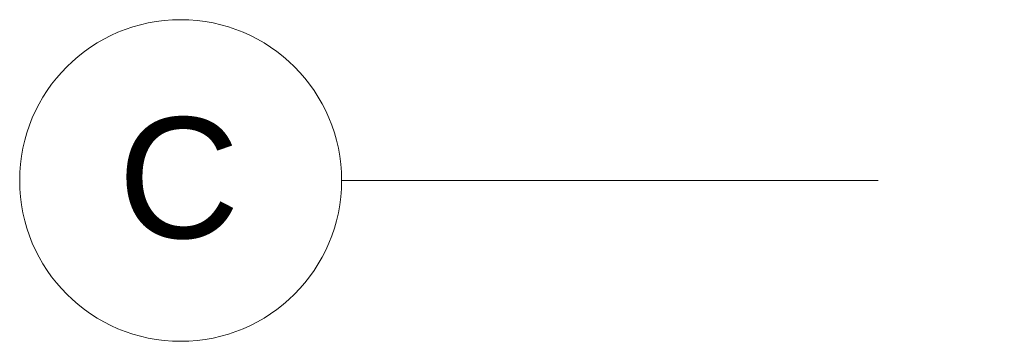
# Model space of a CAD drawing. Header units: millimetres. Extents: x 17762 to 172224, y -23587 to 40136.
# Tile 44 of 49: x 110714 to 114385, y 27890 to 29090. Entities that reach past the tile are written whole.
import ezdxf

# ---------------------------------------------------------------- set-up
doc = ezdxf.new("R2010")
doc.units = ezdxf.units.MM
doc.linetypes.add('Čerchovaná 20mm', pattern=[3000, 2000, -500, 0, -500])
doc.layers.add('CA_OSY', color=5, linetype='Continuous', lineweight=9)
doc.layers.add('CA_TEXT35', color=62, linetype='Continuous', lineweight=9)
doc.styles.add('Arial_2', font='arial.ttf', dxfattribs={"height": 450})

# ---------------------------------------------------------------- blocks, each defined once
blk = doc.blocks.new('Osnova - Bublina osnovy 12mm-4850-PŮDORYS _6_160 _ vestavek V2')
at = {"layer": 'CA_TEXT35'}
blk.add_circle((0, 0), 6, dxfattribs=at)

msp = doc.modelspace()

# ---------------------------------------------------------------- linework, layer by layer
at = {"layer": 'CA_OSY', "linetype": 'Čerchovaná 20mm'}
msp.add_line((111914.4, 28489.9), (139490.4, 28489.9), dxfattribs=at)

# ---------------------------------------------------------------- block references
at = {"layer": 'CA_TEXT35', "xscale": 99.99999999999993, "yscale": 99.99999999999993, "zscale": 99.99999999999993, "rotation": 269.9999999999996}
msp.add_blockref('Osnova - Bublina osnovy 12mm-4850-PŮDORYS _6_160 _ vestavek V2', (111314.4, 28489.9), dxfattribs=at)

# ---------------------------------------------------------------- next in the draw order: texts
at = {"layer": 'CA_TEXT35', "insert": (111080.4, 28725.1), "char_height": 450, "width": 553.164, "attachment_point": 1, "style": 'Arial_2', "bg_fill": 3, "box_fill_scale": 1.25, "bg_fill_color": 256, "bg_fill_true_color": 13158600, "bg_fill_transparency": 0}
msp.add_mtext('\\fArial|b0|i0|c238|p34|;C', dxfattribs=at)

doc.saveas('drawing.dxf')
